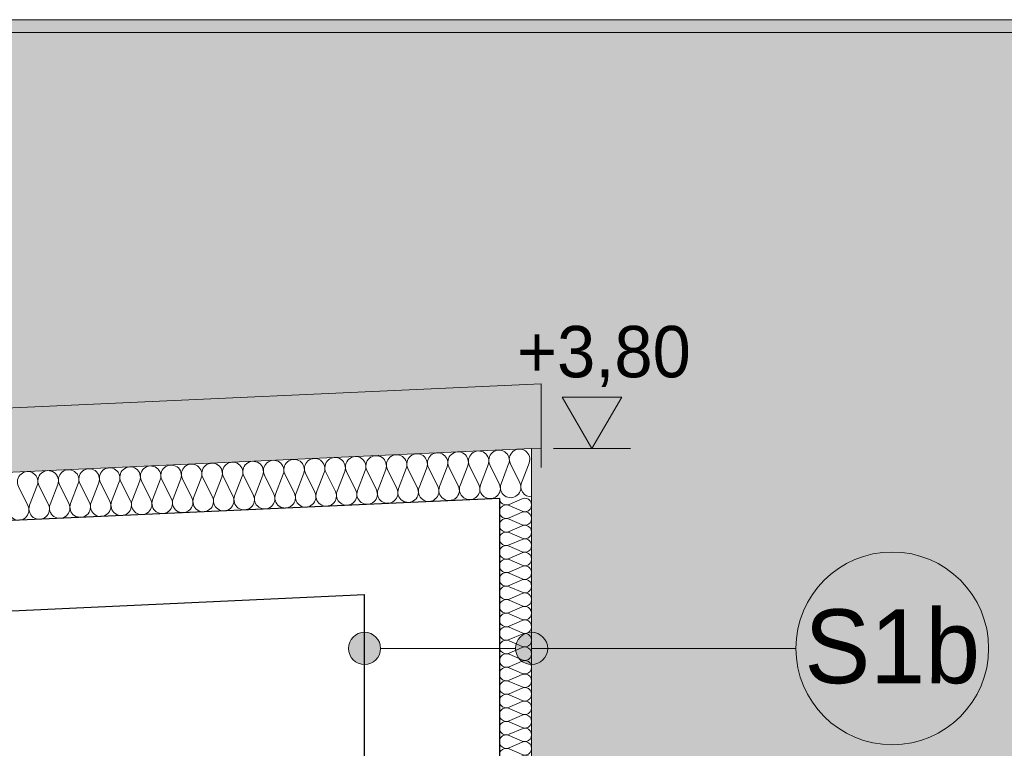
# Model space of a CAD drawing. Extents: x -547885 to -186295, y -25370 to 156194.
# Tile 15 of 256: x -529473 to -526408, y -9458 to -7190. Entities that reach past the tile are written whole.
import ezdxf

# ---------------------------------------------------------------- set-up
doc = ezdxf.new("R2010")
doc.units = 0
doc.header["$MEASUREMENT"] = 0
for name, color, linetype, lineweight in [('Arch dachowki_Nr_Pióra__21', 7, 'Continuous', 9), ('Arch opisy_Nr_Pióra__1', 7, 'Continuous', 25), ('Arch opisy_Nr_Pióra__21', 7, 'Continuous', 9), ('Arch stropy_Nr_Pióra__1', 7, 'Continuous', 25), ('INWENT RURY SPUSTOWE_Nr_Pióra__21', 7, 'Continuous', 9), ('INWENT WYMIARY_Nr_Pióra__21', 7, 'Continuous', 9), ('INWENT.ŚCIANY_Nr_Pióra__1', 7, 'Continuous', 25), ('INWENT.ŚCIANY_Nr_Pióra__5', 7, 'Continuous', 13)]:
    doc.layers.add(name, color=color, linetype=linetype, lineweight=lineweight)
for name, color, linetype in [('Arch ocieplenie', 7, 'Continuous'), ('Arch opisy', 7, 'Continuous'), ('INWENT WYMIARY', 7, 'Continuous')]:
    doc.layers.add(name, color=color, linetype=linetype)
for name, color, linetype, lineweight, true_color in [('Arch ocieplenie_Nr_Pióra__9', 7, 'Continuous', 9, 0x3dad99), ('Arch wykończenie_Nr_Pióra__3', 7, 'Continuous', 18, 0xff6600), ('arch wypelnienia_Nr_Pióra__119', 7, 'Continuous', 13, 0xd9d1d0), ('arch wypelnienia_Nr_Pióra__2', 7, 'Continuous', 13, 0x7f7f7f)]:
    doc.layers.add(name, color=color, linetype=linetype, lineweight=lineweight, true_color=true_color)
doc.styles.add('GENERATED_STYLE_2', font='txt')
doc.styles.add('GENERATED_STYLE_7', font='txt')

# ---------------------------------------------------------------- blocks, each defined once
blk = doc.blocks.new('Izolacja cieplna 14_181', base_point=(-535599.6, -9028))
at = {"layer": 'Arch ocieplenie_Nr_Pióra__9', "linetype": 'Continuous'}
for p, q in [((-528166.2, -8643.4), (-528142.5, -8581.7)), ((-528137.1, -8581.4), (-528107.8, -8640.7)), ((-528102.4, -8640.5), (-528078.7, -8578.7)), ((-528073.3, -8578.5), (-528044, -8637.8)), ((-528038.6, -8637.6), (-528014.9, -8575.8)), ((-528009.5, -8575.6), (-527980.2, -8634.9)), ((-527974.8, -8634.7), (-527951.1, -8572.9)), ((-527945.7, -8572.7), (-527916.4, -8632)), ((-527911, -8631.7), (-527887.3, -8570)), ((-528804.2, -8672.6), (-528780.5, -8610.8)), ((-528775.1, -8610.6), (-528745.8, -8669.9)), ((-528740.4, -8669.7), (-528716.7, -8607.9)), ((-528711.3, -8607.7), (-528682, -8667)), ((-528676.6, -8666.7), (-528652.9, -8605)), ((-528647.5, -8604.7), (-528618.2, -8664.1)), ((-528612.8, -8663.8), (-528589.1, -8602.1)), ((-528583.7, -8601.8), (-528554.4, -8661.2)), ((-528549, -8660.9), (-528525.3, -8599.2)), ((-528519.9, -8598.9), (-528490.6, -8658.2)), ((-528485.2, -8658), (-528461.5, -8596.2)), ((-528456.1, -8596), (-528426.8, -8655.3)), ((-528421.4, -8655.1), (-528397.7, -8593.3)), ((-528392.3, -8593.1), (-528363, -8652.4)), ((-528357.6, -8652.2), (-528333.9, -8590.4)), ((-528328.5, -8590.2), (-528299.2, -8649.5)), ((-528293.8, -8649.2), (-528270.1, -8587.5)), ((-528264.7, -8587.2), (-528235.4, -8646.6)), ((-528230, -8646.3), (-528206.3, -8584.6)), ((-528200.9, -8584.3), (-528171.6, -8643.6)), ((-529476.9, -8642.7), (-529447.6, -8702)), ((-529442.2, -8701.7), (-529418.5, -8640)), ((-529413.1, -8639.7), (-529383.8, -8699.1)), ((-529378.4, -8698.8), (-529354.7, -8637.1)), ((-529349.3, -8636.8), (-529320, -8696.2)), ((-529314.6, -8695.9), (-529290.9, -8634.2)), ((-529285.5, -8633.9), (-529256.2, -8693.2)), ((-529250.8, -8693), (-529227.1, -8631.2)), ((-529221.7, -8631), (-529192.4, -8690.3)), ((-529187, -8690.1), (-529163.3, -8628.3)), ((-529157.9, -8628.1), (-529128.6, -8687.4)), ((-529123.2, -8687.2), (-529099.5, -8625.4)), ((-529094.1, -8625.2), (-529064.8, -8684.5)), ((-529059.4, -8684.2), (-529035.7, -8622.5)), ((-529030.3, -8622.2), (-529001, -8681.6)), ((-528995.6, -8681.3), (-528971.9, -8619.6)), ((-528966.5, -8619.3), (-528937.2, -8678.7)), ((-528931.8, -8678.4), (-528908.1, -8616.7)), ((-528902.7, -8616.4), (-528873.4, -8675.7)), ((-528868, -8675.5), (-528844.3, -8613.7)), ((-528838.9, -8613.5), (-528809.6, -8672.8))]:
    blk.add_line(p, q, dxfattribs=at)
for centre, start_param, end_param in [((-528491.3, -8584.8), 5.870392, 9.837571), ((-528427.5, -8581.9), 5.870392, 9.837571), ((-528363.7, -8579), 5.870392, 9.837571), ((-528299.9, -8576), 5.870392, 9.837571), ((-528236.1, -8573.1), 5.870392, 9.837571), ((-528172.3, -8570.2), 5.870392, 9.837571), ((-528108.5, -8567.3), 5.870392, 9.837571), ((-528044.7, -8564.4), 5.870392, 9.837571), ((-527980.9, -8561.5), 5.870392, 9.837571), ((-527917.1, -8558.5), 5.870392, 9.837571), ((-529129.3, -8614), 5.870392, 9.837571), ((-529065.5, -8611), 5.870392, 9.837571), ((-529001.7, -8608.1), 5.870392, 9.837571), ((-528937.9, -8605.2), 5.870392, 9.837571), ((-528874.1, -8602.3), 5.870392, 9.837571), ((-528810.3, -8599.4), 5.870392, 9.837571), ((-528746.5, -8596.5), 5.870392, 9.837571), ((-528682.7, -8593.5), 5.870392, 9.837571), ((-528618.9, -8590.6), 5.870392, 9.837571), ((-528555.1, -8587.7), 5.870392, 9.837571), ((-529448.3, -8628.5), 5.870392, 9.837571), ((-529384.5, -8625.6), 5.870392, 9.837571), ((-529320.7, -8622.7), 5.870392, 9.837571), ((-529256.9, -8619.8), 5.870392, 9.837571), ((-529193.1, -8616.9), 5.870392, 9.837571), ((-528136.4, -8654.9), 2.7288, 6.695979), ((-528072.6, -8651.9), 2.7288, 6.695979), ((-528008.8, -8649), 2.7288, 6.695979), ((-527945, -8646.1), 2.7288, 6.695979), ((-527881.2, -8643.2), 2.7288, 4.712389), ((-528838.2, -8686.9), 2.7288, 6.695979), ((-528774.4, -8684), 2.7288, 6.695979), ((-528710.6, -8681.1), 2.7288, 6.695979), ((-528646.8, -8678.2), 2.7288, 6.695979), ((-528583, -8675.3), 2.7288, 6.695979), ((-528519.2, -8672.4), 2.7288, 6.695979), ((-528455.4, -8669.4), 2.7288, 6.695979), ((-528391.6, -8666.5), 2.7288, 6.695979), ((-528327.8, -8663.6), 2.7288, 6.695979), ((-528264, -8660.7), 2.7288, 6.695979), ((-528200.2, -8657.8), 2.7288, 6.695979), ((-529476.2, -8716.1), 2.7288, 6.695979), ((-529412.4, -8713.2), 2.7288, 6.695979), ((-529348.6, -8710.3), 2.7288, 6.695979), ((-529284.8, -8707.4), 2.7288, 6.695979), ((-529221, -8704.4), 2.7288, 6.695979), ((-529157.2, -8701.5), 2.7288, 6.695979), ((-529093.4, -8698.6), 2.7288, 6.695979), ((-529029.6, -8695.7), 2.7288, 6.695979), ((-528965.8, -8692.8), 2.7288, 6.695979), ((-528902, -8689.9), 2.7288, 6.695979)]:
    blk.add_ellipse(centre, major_axis=(31.9, 1.5), ratio=0.999008, start_param=start_param, end_param=end_param, dxfattribs=at)
blk = doc.blocks.new('Izolacja cieplna 14_182', base_point=(-527979.6, -8679.6))
at = {"layer": 'Arch ocieplenie_Nr_Pióra__9', "linetype": 'Continuous'}
for p, q in [((-527909.4, -8681.4), (-527949.8, -8698.9)), ((-527949.8, -8702.4), (-527909.4, -8720)), ((-527909.4, -8723.5), (-527949.8, -8741)), ((-527949.8, -8744.5), (-527909.4, -8762.1)), ((-527909.4, -8765.6), (-527949.8, -8783.1)), ((-527949.8, -8786.6), (-527909.4, -8804.2)), ((-527909.4, -8807.7), (-527949.8, -8825.2)), ((-527949.8, -8828.8), (-527909.4, -8846.3)), ((-527909.4, -8849.8), (-527949.8, -8867.3)), ((-527949.8, -8870.9), (-527909.4, -8888.4)), ((-527909.4, -8891.9), (-527949.8, -8909.4)), ((-527949.8, -8913), (-527909.4, -8930.5)), ((-527909.4, -8934), (-527949.8, -8951.5)), ((-527949.8, -8955.1), (-527909.4, -8972.6)), ((-527909.4, -8976.1), (-527949.8, -8993.6)), ((-527949.8, -8997.2), (-527909.4, -9014.7)), ((-527909.4, -9018.2), (-527949.8, -9035.7)), ((-527949.8, -9039.3), (-527909.4, -9056.8)), ((-527909.4, -9060.3), (-527949.8, -9077.8)), ((-527949.8, -9081.4), (-527909.4, -9098.9)), ((-527909.4, -9102.4), (-527949.8, -9120)), ((-527949.8, -9123.5), (-527909.4, -9141)), ((-527909.4, -9144.5), (-527949.8, -9162.1)), ((-527949.8, -9165.6), (-527909.4, -9183.1)), ((-527909.4, -9186.6), (-527949.8, -9204.2)), ((-527949.8, -9207.7), (-527909.4, -9225.2)), ((-527909.4, -9228.8), (-527949.8, -9246.3)), ((-527949.8, -9249.8), (-527909.4, -9267.3)), ((-527909.4, -9270.9), (-527949.8, -9288.4)), ((-527949.8, -9291.9), (-527909.4, -9309.4)), ((-527909.4, -9313), (-527949.8, -9330.5)), ((-527949.8, -9334), (-527909.4, -9351.5)), ((-527909.4, -9355.1), (-527949.8, -9372.6)), ((-527949.8, -9376.1), (-527909.4, -9393.6)), ((-527909.4, -9397.2), (-527949.8, -9414.7)), ((-527949.8, -9418.2), (-527909.4, -9435.7)), ((-527909.4, -9439.3), (-527949.8, -9456.8)), ((-527949.8, -9460.3), (-527909.4, -9477.8)), ((-527909.4, -9481.4), (-527949.8, -9498.9)), ((-527949.8, -9502.4), (-527909.4, -9520)), ((-527909.4, -9523.5), (-527949.8, -9541)), ((-527949.8, -9544.5), (-527909.4, -9562.1)), ((-527909.4, -9565.6), (-527949.8, -9583.1)), ((-527949.8, -9586.6), (-527909.4, -9604.2)), ((-527909.4, -9607.7), (-527949.8, -9625.2)), ((-527949.8, -9628.8), (-527909.4, -9646.3)), ((-527909.4, -9649.8), (-527949.8, -9667.3)), ((-527949.8, -9670.9), (-527909.4, -9688.4)), ((-527909.4, -9691.9), (-527949.8, -9709.4)), ((-527949.8, -9713), (-527909.4, -9730.5)), ((-527909.4, -9734), (-527949.8, -9751.5)), ((-527949.8, -9755.1), (-527909.4, -9772.6)), ((-527909.4, -9776.1), (-527949.8, -9793.6)), ((-527949.8, -9797.2), (-527909.4, -9814.7)), ((-527909.4, -9818.2), (-527949.8, -9835.7)), ((-527949.8, -9839.3), (-527909.4, -9856.8)), ((-527909.4, -9860.3), (-527949.8, -9877.8)), ((-527949.8, -9881.4), (-527909.4, -9898.9)), ((-527909.4, -9902.4), (-527949.8, -9920)), ((-527949.8, -9923.5), (-527909.4, -9941)), ((-527909.4, -9944.5), (-527949.8, -9962.1)), ((-527949.8, -9965.6), (-527909.4, -9983.1)), ((-527909.4, -9986.6), (-527949.8, -10004.2)), ((-527949.8, -10007.7), (-527909.4, -10025.2)), ((-527909.4, -10028.8), (-527949.8, -10046.3)), ((-527949.8, -10049.8), (-527909.4, -10067.3)), ((-527909.4, -10070.9), (-527949.8, -10088.4)), ((-527949.8, -10091.9), (-527909.4, -10109.4)), ((-527909.4, -10113), (-527949.8, -10130.5)), ((-527949.8, -10134), (-527909.4, -10151.5)), ((-527909.4, -10155.1), (-527949.8, -10172.6)), ((-527949.8, -10176.1), (-527909.4, -10193.6)), ((-527909.4, -10197.2), (-527949.8, -10214.7)), ((-527949.8, -10218.2), (-527909.4, -10235.7)), ((-527909.4, -10239.3), (-527949.8, -10256.8)), ((-527949.8, -10260.3), (-527909.4, -10277.8))]:
    blk.add_line(p, q, dxfattribs=at)
for centre, start_param, end_param in [((-527958.3, -8721.7), 1.158004, 5.125183), ((-527958.3, -8679.6), 3.141593, 5.125182), ((-527900.8, -8700.7), 4.299595, 8.266775), ((-527900.8, -8742.8), 4.299595, 8.266775), ((-527958.3, -8763.8), 1.158004, 5.125183), ((-527900.8, -8784.9), 4.299595, 8.266775), ((-527958.3, -8805.9), 1.158004, 5.125183), ((-527958.3, -8848), 1.158004, 5.125183), ((-527900.8, -8827), 4.299595, 8.266775), ((-527900.8, -8869.1), 4.299595, 8.266775), ((-527958.3, -8890.1), 1.158004, 5.125183), ((-527900.8, -8911.2), 4.299595, 8.266775), ((-527958.3, -8932.2), 1.158004, 5.125183), ((-527900.8, -8953.3), 4.299595, 8.266775), ((-527958.3, -8974.4), 1.158004, 5.125183), ((-527900.8, -8995.4), 4.299595, 8.266775), ((-527958.3, -9016.5), 1.158004, 5.125183), ((-527958.3, -9058.6), 1.158004, 5.125183), ((-527900.8, -9037.5), 4.299595, 8.266775), ((-527900.8, -9079.6), 4.299595, 8.266775), ((-527958.3, -9100.7), 1.158004, 5.125183), ((-527900.8, -9121.7), 4.299595, 8.266775), ((-527958.3, -9142.8), 1.158004, 5.125183), ((-527958.3, -9184.9), 1.158004, 5.125183), ((-527900.8, -9163.8), 4.299595, 8.266775), ((-527900.8, -9205.9), 4.299595, 8.266775), ((-527958.3, -9227), 1.158004, 5.125183), ((-527900.8, -9248), 4.299595, 8.266775), ((-527958.3, -9269.1), 1.158004, 5.125183), ((-527900.8, -9290.1), 4.299595, 8.266775), ((-527958.3, -9311.2), 1.158004, 5.125183), ((-527900.8, -9332.2), 4.299595, 8.266775), ((-527958.3, -9353.3), 1.158004, 5.125183), ((-527958.3, -9395.4), 1.158004, 5.125183), ((-527900.8, -9374.4), 4.299595, 8.266775), ((-527900.8, -9416.5), 4.299595, 8.266775), ((-527958.3, -9437.5), 1.158004, 5.125183), ((-527900.8, -9458.6), 4.299595, 8.266775), ((-527958.3, -9479.6), 1.158004, 5.125183), ((-527958.3, -9521.7), 1.158004, 5.125183), ((-527900.8, -9500.7), 4.299595, 8.266775), ((-527900.8, -9542.8), 4.299595, 8.266775), ((-527958.3, -9563.8), 1.158004, 5.125183), ((-527900.8, -9584.9), 4.299595, 8.266775), ((-527958.3, -9605.9), 1.158004, 5.125183), ((-527900.8, -9627), 4.299595, 8.266775), ((-527958.3, -9648), 1.158004, 5.125183), ((-527900.8, -9669.1), 4.299595, 8.266775), ((-527958.3, -9690.1), 1.158004, 5.125183), ((-527958.3, -9732.2), 1.158004, 5.125183), ((-527900.8, -9711.2), 4.299595, 8.266775), ((-527900.8, -9753.3), 4.299595, 8.266775), ((-527958.3, -9774.4), 1.158004, 5.125183), ((-527900.8, -9795.4), 4.299595, 8.266775), ((-527958.3, -9816.5), 1.158004, 5.125183), ((-527958.3, -9858.6), 1.158004, 5.125183), ((-527900.8, -9837.5), 4.299595, 8.266775), ((-527900.8, -9879.6), 4.299595, 8.266775), ((-527958.3, -9900.7), 1.158004, 5.125183), ((-527900.8, -9921.7), 4.299595, 8.266775), ((-527958.3, -9942.8), 1.158004, 5.125183), ((-527900.8, -9963.8), 4.299595, 8.266775), ((-527958.3, -9984.9), 1.158004, 5.125183), ((-527900.8, -10005.9), 4.299595, 8.266775), ((-527958.3, -10027), 1.158004, 5.125183), ((-527958.3, -10069.1), 1.158004, 5.125183), ((-527900.8, -10048), 4.299595, 8.266775), ((-527900.8, -10090.1), 4.299595, 8.266775), ((-527958.3, -10111.2), 1.158004, 5.125183), ((-527900.8, -10132.2), 4.299595, 8.266775), ((-527958.3, -10153.3), 1.158004, 5.125183), ((-527958.3, -10195.4), 1.158004, 5.125183), ((-527900.8, -10174.4), 4.299595, 8.266775), ((-527900.8, -10216.5), 4.299595, 8.266775), ((-527958.3, -10237.5), 1.158004, 5.125183), ((-527900.8, -10258.6), 4.299595, 8.266775), ((-527958.3, -10279.6), 1.158004, 3.141593)]:
    blk.add_ellipse(centre, major_axis=(21.3, 0), ratio=0.989883, start_param=start_param, end_param=end_param, dxfattribs=at)
blk = doc.blocks.new('Wymiary_68', base_point=(-527692, -8524.9))
at = {"layer": 'INWENT WYMIARY_Nr_Pióra__21', "linetype": 'Continuous'}
blk.add_hatch(color=256, dxfattribs=at).paths.add_polyline_path([(-527692, -8524.9), (-527784.8, -8364.9), (-527599.2, -8364.9)], flags=0)
for p, q in [((-527692, -8524.9), (-527784.8, -8364.9)), ((-527784.8, -8364.9), (-527599.2, -8364.9)), ((-527599.2, -8364.9), (-527692, -8524.9)), ((-527692, -8524.9), (-527812, -8524.9)), ((-527692, -8524.9), (-527572, -8524.9))]:
    blk.add_line(p, q, dxfattribs=at)
at = {"layer": 'INWENT WYMIARY_Nr_Pióra__21', "insert": (-527925.4, -8332.9), "char_height": 160, "attachment_point": 7, "style": 'GENERATED_STYLE_2'}
blk.add_mtext('{+3,80}', dxfattribs=at)
blk = doc.blocks.new('Linia_117', base_point=(-528399.6, -9147.1))
at = {"layer": 'Arch opisy_Nr_Pióra__21', "linetype": 'Continuous'}
for points in [[(-528349.6, -9147.1), (-528353.4, -9128), (-528364.2, -9111.7), (-528380.4, -9100.9), (-528399.6, -9097.1), (-528418.7, -9100.9), (-528434.9, -9111.7), (-528445.7, -9128), (-528449.6, -9147.1), (-528445.7, -9166.2), (-528434.9, -9182.4), (-528418.7, -9193.3), (-528399.6, -9197.1), (-528380.4, -9193.3), (-528364.2, -9182.4), (-528353.4, -9166.2)], [(-527829.6, -9147.1), (-527833.4, -9128), (-527844.2, -9111.7), (-527860.4, -9100.9), (-527879.6, -9097.1), (-527898.7, -9100.9), (-527914.9, -9111.7), (-527925.7, -9128), (-527929.6, -9147.1), (-527925.7, -9166.2), (-527914.9, -9182.4), (-527898.7, -9193.3), (-527879.6, -9197.1), (-527860.4, -9193.3), (-527844.2, -9182.4), (-527833.4, -9166.2)]]:
    blk.add_hatch(color=256, dxfattribs=at).paths.add_polyline_path(points, flags=0)
blk.add_line((-528349.6, -9147.1), (-527929.6, -9147.1), dxfattribs=at)
for centre in [(-528399.6, -9147.1), (-527879.6, -9147.1)]:
    blk.add_circle(centre, 50, dxfattribs=at)
blk = doc.blocks.new('Linia_118', base_point=(-527879.6, -9147.1))
at = {"layer": 'Arch opisy_Nr_Pióra__21', "linetype": 'Continuous'}
blk.add_line((-527879.6, -9147.1), (-527057, -9147.1), dxfattribs=at)
blk.add_circle((-526757, -9147.1), 300, dxfattribs=at)

msp = doc.modelspace()

# ---------------------------------------------------------------- hatches: boundary and pattern name
at = {"layer": 'arch wypelnienia_Nr_Pióra__119', "linetype": 'Continuous', "lineweight": 0, "true_color": 0x363434}
msp.add_hatch(color=250, dxfattribs=at).paths.add_polyline_path([(-534729.6, -8637.9), (-531600.3, -8494.8), (-527849.6, -8323.3), (-527849.6, -8523.5), (-527879.6, -8524.9), (-527879.6, -10279.6), (-528349.6, -10279.6), (-528349.6, -12119.6), (-527159.6, -12119.6), (-527159.6, -10161.6), (-527349.6, -10277.7), (-527349.6, -10289.6), (-527369.6, -10289.6), (-527369.6, -10102.4), (-525659.6, -9056.9), (-523949.6, -10102.4), (-523949.6, -10289.6), (-523969.6, -10289.6), (-523969.6, -10277.7), (-524159.6, -10161.6), (-524159.6, -10259.6), (-524159.6, -12119.6), (-523469.6, -12119.6), (-523469.6, -7229.6), (-534729.6, -7229.6), (-534729.6, -7658.9)], flags=0)
at = {"layer": 'arch wypelnienia_Nr_Pióra__2', "linetype": 'Continuous'}
for points in [[(-523409.6, -7189.6), (-534729.6, -7189.6), (-534729.6, -7229.6), (-523409.6, -7229.6)], [(-534729.6, -8637.9), (-534729.6, -8838.1), (-534284.7, -8817.7), (-531600.3, -8695), (-527879.6, -8524.9), (-527849.6, -8523.5), (-527849.6, -8323.3), (-531600.3, -8494.8), (-534360.2, -8621)]]:
    msp.add_hatch(color=256, dxfattribs=at).paths.add_polyline_path(points, flags=0)

# ---------------------------------------------------------------- linework, layer by layer
at = {"layer": 'Arch dachowki_Nr_Pióra__21', "linetype": 'Continuous'}
for p in [(-534729.6, -8637.9), (-527849.6, -8524.9)]:
    msp.add_line(p, (-527849.6, -8323.3), dxfattribs=at)
at = {"layer": 'Arch stropy_Nr_Pióra__1', "linetype": 'Continuous'}
for p, q in [((-527979.6, -8680.1), (-535599.6, -9028.5)), ((-530629.6, -9081.6), (-528399.6, -8979.6))]:
    msp.add_line(p, q, dxfattribs=at)
at = {"layer": 'Arch wykończenie_Nr_Pióra__3', "linetype": 'Continuous'}
for p, q in [((-535699.6, -8882.4), (-527879.6, -8524.9)), ((-527879.6, -8524.9), (-527879.6, -10279.6))]:
    msp.add_line(p, q, dxfattribs=at)
at = {"layer": 'INWENT RURY SPUSTOWE_Nr_Pióra__21', "linetype": 'Continuous'}
for p, q in [((-527879.6, -8524.9), (-527849.6, -8523.5)), ((-527849.6, -8523.5), (-527849.6, -8583.5))]:
    msp.add_line(p, q, dxfattribs=at)
at = {"layer": 'INWENT.ŚCIANY_Nr_Pióra__1', "linetype": 'Continuous'}
for p, q in [((-527979.6, -8680.1), (-527979.6, -10249.6)), ((-528399.6, -10249.6), (-528399.6, -8979.6))]:
    msp.add_line(p, q, dxfattribs=at)
at = {"layer": 'INWENT.ŚCIANY_Nr_Pióra__5', "linetype": 'Continuous'}
for p, q in [((-534729.6, -7189.6), (-523409.6, -7189.6)), ((-534729.6, -7229.6), (-523409.6, -7229.6))]:
    msp.add_line(p, q, dxfattribs=at)

# ---------------------------------------------------------------- block references
at = {"layer": 'Arch ocieplenie', "color": 104, "linetype": 'Continuous', "lineweight": 13, "true_color": 0x029e21}
for name, p in [('Izolacja cieplna 14_181', (-535599.6, -9028)), ('Izolacja cieplna 14_182', (-527979.6, -8679.6))]:
    msp.add_blockref(name, p, dxfattribs=at)
at = {"layer": 'Arch opisy', "linetype": 'Continuous'}
for name, p in [('Linia_118', (-527879.6, -9147.1)), ('Linia_117', (-528399.6, -9147.1))]:
    msp.add_blockref(name, p, dxfattribs=at)
at = {"layer": 'INWENT WYMIARY', "linetype": 'Continuous'}
msp.add_blockref('Wymiary_68', (-527692, -8524.9), dxfattribs=at)

# ---------------------------------------------------------------- texts
at = {"layer": 'Arch opisy_Nr_Pióra__1', "linetype": 'Continuous', "insert": (-526757, -9025.7), "char_height": 230, "attachment_point": 2, "style": 'GENERATED_STYLE_7'}
msp.add_mtext('{S1b}', dxfattribs=at)

doc.saveas('drawing.dxf')
